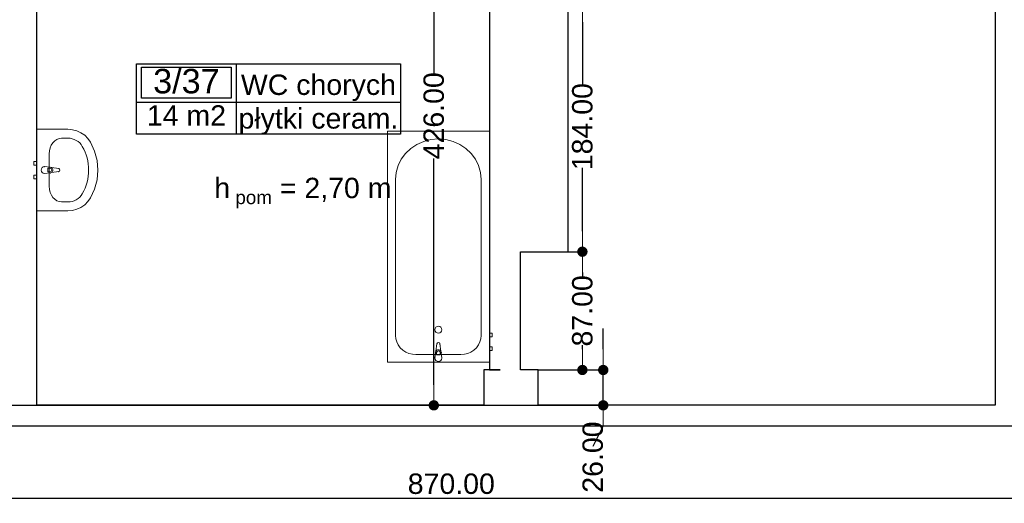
# Model space of a CAD drawing. Header units: millimetres. Extents: x -175445 to -20415, y -559200 to 231527.
# Tile 178 of 256: x -120636 to -113392, y -105187 to -101630. Entities that reach past the tile are written whole.
import ezdxf
from ezdxf.enums import TextEntityAlignment as Align

# ---------------------------------------------------------------- set-up
doc = ezdxf.new("R2010")
doc.units = ezdxf.units.MM
doc.header["$MEASUREMENT"] = 0
for name, color, linetype in [('Obiekt', 7, 'Continuous'), ('Strefa', 7, 'Continuous'), ('Słup', 7, 'Continuous'), ('Tekst', 7, 'Continuous'), ('Wymiary', 63, 'Continuous'), ('Ściana', 7, 'Continuous')]:
    doc.layers.add(name, color=color, linetype=linetype)
doc.styles.add('Arial', font='txt')
doc.styles.add('Times new roman', font='txt')
doc.dimstyles.new('GENERATED_STYLE__1', dxfattribs={"dimtxt": 150, "dimasz": 152, "dimexe": 0.18, "dimexo": 0, "dimgap": 0.09, "dimtad": 1, "dimtih": 1, "dimtoh": 1, "dimlfac": 0.1, "dimzin": 0, "dimdsep": 46, "dimtxsty": 'Arial', "dimblk": 'ARROWHEAD_11', "dimblk1": 'ARROWHEAD_11', "dimblk2": 'ARROWHEAD_11', "dimcen": 0.09, "dimclrd": 114, "dimclre": 114, "dimclrt": 114, "dimazin": 0, "dimtfac": 1, "dimtdec": 4, "dimtmove": 0, "dimatfit": 3, "dimfxl": 1, "dimtolj": 1, "dimtzin": 0, "dimarcsym": 0})
doc.dimstyles.new('GENERATED_STYLE__3', dxfattribs={"dimtxt": 150, "dimasz": 152, "dimexe": 0.18, "dimexo": 0, "dimgap": 0.09, "dimtad": 1, "dimlfac": 0.1, "dimzin": 0, "dimdsep": 46, "dimtxsty": 'Arial', "dimblk": 'ARROWHEAD_11', "dimblk1": 'ARROWHEAD_11', "dimblk2": 'ARROWHEAD_11', "dimcen": 0.09, "dimclrd": 114, "dimclre": 114, "dimclrt": 114, "dimazin": 0, "dimtfac": 1, "dimtdec": 4, "dimtmove": 2, "dimatfit": 3, "dimfxl": 1, "dimtolj": 1, "dimtzin": 0, "dimarcsym": 0})

# ---------------------------------------------------------------- blocks, each defined once
blk = doc.blocks.new('WC chorych_3_37_39', base_point=(-113349.4, 26679.2))
at = {"layer": 'Strefa'}
for p, q in [((-114083.4, 26962), (-112141.2, 26962)), ((-114083.4, 26443.4), (-114083.4, 26962)), ((-113349.4, 26962), (-113349.4, 26443.4)), ((-112141.2, 26962), (-112141.2, 26443.4)), ((-114046.7, 26936.1), (-113386.1, 26936.1)), ((-114046.7, 26709.8), (-114046.7, 26936.1)), ((-113386.1, 26936.1), (-113386.1, 26709.8)), ((-114083.4, 26679.2), (-112141.2, 26679.2)), ((-113386.1, 26709.8), (-114046.7, 26709.8)), ((-112141.2, 26443.4), (-114083.4, 26443.4))]:
    blk.add_line(p, q, dxfattribs=at)
at = {"layer": 'Strefa', "style": 'Arial'}
for tag, height, p in [('ROOM_NUMBER', 180, (-113716.4, 26834.1)), ('ROOM_NAME', 150, (-112745.3, 26807.6)), ('ROOM_CALC_AREA', 150, (-113716.4, 26581.7)), ('floor_f', 150, (-112745.3, 26560.1))]:
    blk.add_attdef(tag, text='', height=height, dxfattribs=at).set_placement(p, align=Align.MIDDLE_CENTER)
blk = doc.blocks.new('ARROWHEAD_11')
at = {"color": 0, "linetype": 'Continuous', "lineweight": 0}
blk.add_line((0, 0), (-1, 0), dxfattribs=at)
at = {"color": 0, "linetype": 'Continuous', "lineweight": 0, "const_width": 0.25, "flags": 128}
blk.add_lwpolyline([(-0.125, 0, 1), (0.125, 0, 1)], format="xyb", close=True, dxfattribs=at)
blk = doc.blocks.new('*D3707')
at = {"layer": 'Defpoints', "color": 0}
for p in [(-118805.7, -100206.6), (-117589.3, -100206.6), (-120910.7, -104466.6)]:
    blk.add_point(p, dxfattribs=at)
at = {"layer": 'Wymiary', "color": 114, "lineweight": -2}
for p, q in [((-118805.7, -100206.6), (-117589.1, -100206.6)), ((-117589.3, -100358.6), (-117589.3, -102022.4)), ((-117589.3, -104314.6), (-117589.3, -102650.8)), ((-120910.7, -104466.6), (-117589.1, -104466.6))]:
    blk.add_line(p, q, dxfattribs=at)
at = {"layer": 'Wymiary', "color": 114, "lineweight": -2, "xscale": 152, "yscale": 152, "zscale": 152}
for p, rotation in [((-117589.3, -100206.6), 90), ((-117589.3, -104466.6), 270)]:
    blk.add_blockref('ARROWHEAD_11', p, dxfattribs=dict(at, rotation=rotation))
at = {"layer": 'Wymiary', "color": 114, "lineweight": 13, "insert": (-117589.3, -102336.6), "char_height": 150, "attachment_point": 5, "rotation": 90, "style": 'Arial'}
blk.add_mtext('\\A1;426.00', dxfattribs=at)
blk = doc.blocks.new('*D3710')
at = {"layer": 'Defpoints', "color": 0}
for p in [(-116820.7, -104206.6), (-116342.9, -104206.6), (-120910.7, -104466.6)]:
    blk.add_point(p, dxfattribs=at)
at = {"layer": 'Wymiary', "color": 114, "lineweight": -2}
for p, q in [((-116342.9, -104054.6), (-116342.9, -103902.6)), ((-116820.7, -104206.6), (-116342.7, -104206.6)), ((-116342.9, -104466.6), (-116342.9, -104206.6)), ((-120910.7, -104466.6), (-116342.7, -104466.6)), ((-116342.9, -104618.6), (-116419.6, -104770.6))]:
    blk.add_line(p, q, dxfattribs=at)
at = {"layer": 'Wymiary', "color": 114, "lineweight": -2, "xscale": 152, "yscale": 152, "zscale": 152}
for p, rotation in [((-116342.9, -104206.6), 270), ((-116342.9, -104466.6), 90)]:
    blk.add_blockref('ARROWHEAD_11', p, dxfattribs=dict(at, rotation=rotation))
at = {"layer": 'Wymiary', "color": 114, "lineweight": 13, "insert": (-116419.6, -104847.3), "char_height": 150, "attachment_point": 5, "rotation": 90, "style": 'Arial'}
blk.add_mtext('\\A1;26.00', dxfattribs=at)
blk = doc.blocks.new('*D3711')
at = {"layer": 'Defpoints', "color": 0}
for p in [(-116600.7, -103336.6), (-116496.3, -103336.6), (-116820.7, -104206.6)]:
    blk.add_point(p, dxfattribs=at)
at = {"layer": 'Wymiary', "color": 114, "lineweight": -2}
for p, q in [((-116600.7, -103336.6), (-116496.1, -103336.6)), ((-116496.3, -103488.6), (-116496.3, -103518.6)), ((-116496.3, -104054.6), (-116496.3, -104024.6)), ((-116820.7, -104206.6), (-116496.1, -104206.6))]:
    blk.add_line(p, q, dxfattribs=at)
at = {"layer": 'Wymiary', "color": 114, "lineweight": -2, "xscale": 152, "yscale": 152, "zscale": 152}
for p, rotation in [((-116496.3, -103336.6), 90), ((-116496.3, -104206.6), 270)]:
    blk.add_blockref('ARROWHEAD_11', p, dxfattribs=dict(at, rotation=rotation))
at = {"layer": 'Wymiary', "color": 114, "lineweight": 13, "insert": (-116496.3, -103771.6), "char_height": 150, "attachment_point": 5, "rotation": 90, "style": 'Arial'}
blk.add_mtext('\\A1;87.00', dxfattribs=at)
blk = doc.blocks.new('*D3712')
at = {"layer": 'Defpoints', "color": 0}
for p in [(-116600.7, -101496.6), (-116496.3, -101496.6), (-116600.7, -103336.6)]:
    blk.add_point(p, dxfattribs=at)
at = {"layer": 'Wymiary', "color": 114, "lineweight": -2}
for p, q in [((-116600.7, -101496.6), (-116496.1, -101496.6)), ((-116496.3, -101648.6), (-116496.3, -102112.5)), ((-116496.3, -103184.6), (-116496.3, -102720.7)), ((-116600.7, -103336.6), (-116496.1, -103336.6))]:
    blk.add_line(p, q, dxfattribs=at)
at = {"layer": 'Wymiary', "color": 114, "lineweight": -2, "xscale": 152, "yscale": 152, "zscale": 152}
for p, rotation in [((-116496.3, -101496.6), 90), ((-116496.3, -103336.6), 270)]:
    blk.add_blockref('ARROWHEAD_11', p, dxfattribs=dict(at, rotation=rotation))
at = {"layer": 'Wymiary', "color": 114, "lineweight": 13, "insert": (-116496.3, -102416.6), "char_height": 150, "attachment_point": 5, "rotation": 90, "style": 'Arial'}
blk.add_mtext('\\A1;184.00', dxfattribs=at)
blk = doc.blocks.new('*D3751')
at = {"layer": 'Defpoints', "color": 0}
for p in [(-121810.7, -104616.6), (-113110.7, -104616.6), (-113110.7, -105149.3)]:
    blk.add_point(p, dxfattribs=at)
at = {"layer": 'Wymiary', "color": 114, "lineweight": -2}
for p, q in [((-121810.7, -104616.6), (-121810.7, -105149.5)), ((-113110.7, -104616.6), (-113110.7, -105149.5)), ((-121658.7, -105149.3), (-113262.7, -105149.3))]:
    blk.add_line(p, q, dxfattribs=at)
at = {"layer": 'Wymiary', "color": 114, "lineweight": -2, "xscale": 152, "yscale": 152, "zscale": 152, "rotation": 180}
blk.add_blockref('ARROWHEAD_11', (-121810.7, -105149.3), dxfattribs=at)
at = {"layer": 'Wymiary', "color": 114, "lineweight": -2, "xscale": 152, "yscale": 152, "zscale": 152}
blk.add_blockref('ARROWHEAD_11', (-113110.7, -105149.3), dxfattribs=at)
at = {"layer": 'Wymiary', "color": 114, "lineweight": 13, "insert": (-117460.7, -105044.3), "char_height": 150, "attachment_point": 5, "style": 'Arial'}
blk.add_mtext('\\A1;870.00', dxfattribs=at)

msp = doc.modelspace()

# ---------------------------------------------------------------- linework, layer by layer
at = {"layer": 'Obiekt', "color": 8, "lineweight": 5}
for p, q in [((-120510.722, -103035.936), (-120510.722, -102435.936)), ((-120510.722, -102435.936), (-120281.631, -102435.936)), ((-120281.631, -102435.936), (-120247.909, -102438.831)), ((-120247.909, -102438.831), (-120215.265, -102447.423)), ((-120215.265, -102447.423), (-120184.742, -102461.438)), ((-120184.742, -102461.438), (-120157.315, -102480.427)), ((-120157.315, -102480.427), (-120133.862, -102503.784)), ((-117930.722, -102450.208), (-117180.722, -102450.208)), ((-117930.722, -104150.208), (-117930.722, -102450.208)), ((-117180.722, -102450.208), (-117180.722, -104150.208)), ((-120327.449, -102501.153), (-120281.631, -102501.153)), ((-120133.862, -102503.784), (-120115.131, -102530.762)), ((-120115.131, -102530.762), (-120085.19, -102595.954)), ((-117758.2, -102576.476), (-117713.222, -102546.732)), ((-117713.222, -102546.732), (-117663.458, -102524.816)), ((-117663.458, -102524.816), (-117610.421, -102511.394)), ((-117610.421, -102511.394), (-117555.722, -102506.875)), ((-117555.722, -102506.875), (-117501.023, -102511.394)), ((-117501.023, -102511.394), (-117447.986, -102524.816)), ((-117447.986, -102524.816), (-117398.222, -102546.732)), ((-117398.222, -102546.732), (-117353.244, -102576.476)), ((-120418.404, -102854.762), (-120418.404, -102617.11)), ((-120085.19, -102595.954), (-120066.891, -102664.975)), ((-117828.52, -102655.625), (-117797.026, -102613.145)), ((-117797.026, -102613.145), (-117758.2, -102576.476)), ((-117353.244, -102576.476), (-117314.418, -102613.145)), ((-117314.418, -102613.145), (-117282.924, -102655.625)), ((-120530.722, -102672.436), (-120510.722, -102672.436)), ((-120530.722, -102699.436), (-120530.722, -102672.436)), ((-120510.722, -102699.436), (-120530.722, -102699.436)), ((-120510.722, -102672.436), (-120510.722, -102699.436)), ((-120066.891, -102664.975), (-120060.735, -102735.936)), ((-117865.936, -102752.714), (-117851.725, -102702.624)), ((-117851.725, -102702.624), (-117828.52, -102655.625)), ((-117282.924, -102655.625), (-117259.719, -102702.624)), ((-117259.719, -102702.624), (-117245.508, -102752.714)), ((-120530.722, -102772.436), (-120510.722, -102772.436)), ((-120530.722, -102799.436), (-120530.722, -102772.436)), ((-120510.722, -102772.436), (-120510.722, -102799.436)), ((-120453.404, -102710.936), (-120411.451, -102714.936)), ((-120411.451, -102756.936), (-120453.404, -102760.936)), ((-120413.623, -102722.336), (-120428.493, -102722.336)), ((-120428.493, -102722.336), (-120428.493, -102749.536)), ((-120428.493, -102749.536), (-120413.623, -102749.536)), ((-120401.938, -102718.206), (-120349.004, -102724.836)), ((-120349.004, -102747.036), (-120401.938, -102753.666)), ((-120060.735, -102735.936), (-120066.891, -102806.898)), ((-117870.722, -102804.375), (-117865.936, -102752.714)), ((-117245.508, -102752.714), (-117240.722, -102804.375)), ((-120510.722, -102799.436), (-120530.722, -102799.436)), ((-120066.891, -102806.898), (-120085.19, -102875.918)), ((-117870.722, -103951.875), (-117870.722, -102804.375)), ((-117240.722, -102804.375), (-117240.722, -103951.875)), ((-120085.19, -102875.918), (-120115.131, -102941.11)), ((-120327.449, -102970.719), (-120281.631, -102970.719)), ((-120157.315, -102991.445), (-120184.742, -103010.435)), ((-120133.862, -102968.088), (-120157.315, -102991.445)), ((-120115.131, -102941.11), (-120133.862, -102968.088)), ((-120281.631, -103035.936), (-120510.722, -103035.936)), ((-120247.909, -103033.041), (-120281.631, -103035.936)), ((-120215.265, -103024.449), (-120247.909, -103033.041)), ((-120184.742, -103010.435), (-120215.265, -103024.449)), ((-117180.722, -103936.708), (-117160.722, -103936.708)), ((-117180.722, -103963.708), (-117180.722, -103936.708)), ((-117160.722, -103936.708), (-117160.722, -103963.708)), ((-117868.443, -103976.475), (-117870.722, -103951.875)), ((-117861.676, -104000.328), (-117868.443, -103976.475)), ((-117850.626, -104022.708), (-117861.676, -104000.328)), ((-117249.768, -104000.328), (-117260.818, -104022.708)), ((-117243.001, -103976.475), (-117249.768, -104000.328)), ((-117240.722, -103951.875), (-117243.001, -103976.475)), ((-117160.722, -103963.708), (-117180.722, -103963.708)), ((-117835.629, -104042.936), (-117850.626, -104022.708)), ((-117817.14, -104060.398), (-117835.629, -104042.936)), ((-117795.722, -104074.562), (-117817.14, -104060.398)), ((-117772.025, -104084.998), (-117795.722, -104074.562)), ((-117746.769, -104091.389), (-117772.025, -104084.998)), ((-117580.722, -104118.896), (-117576.722, -104076.943)), ((-117573.452, -104067.429), (-117566.822, -104014.496)), ((-117569.322, -104079.114), (-117569.322, -104093.985)), ((-117544.622, -104014.496), (-117537.992, -104067.429)), ((-117542.122, -104093.985), (-117542.122, -104079.114)), ((-117534.722, -104076.943), (-117530.722, -104118.896)), ((-117339.419, -104084.998), (-117364.675, -104091.389)), ((-117315.722, -104074.562), (-117339.419, -104084.998)), ((-117294.304, -104060.398), (-117315.722, -104074.562)), ((-117275.815, -104042.936), (-117294.304, -104060.398)), ((-117260.818, -104022.708), (-117275.815, -104042.936)), ((-117180.722, -104036.708), (-117160.722, -104036.708)), ((-117180.722, -104063.708), (-117180.722, -104036.708)), ((-117160.722, -104063.708), (-117180.722, -104063.708)), ((-117160.722, -104036.708), (-117160.722, -104063.708)), ((-117180.722, -104150.208), (-117930.722, -104150.208)), ((-117720.722, -104093.541), (-117746.769, -104091.389)), ((-117390.722, -104093.541), (-117720.722, -104093.541)), ((-117569.322, -104093.985), (-117542.122, -104093.985)), ((-117364.675, -104091.389), (-117390.722, -104093.541))]:
    msp.add_line(p, q, dxfattribs=at)
msp.add_circle((-117555.722, -103910.208), 25, dxfattribs=at)
for centre, radius, start, end in [((-120453.404, -102735.936), 25, 90, 270), ((-120413.623, -102735.936), 13.6, 270, 90), ((-120413.351, -102735.936), 21.086, 57.2289746, 84.8303928), ((-120413.351, -102735.936), 21.086, 275.1696072, 302.7710254), ((-120413.351, -102735.936), 21.086, 302.7710254, 57.2289746), ((-120350.394, -102735.936), 11.187, 277.1389248, 82.8610752), ((-117555.722, -104015.886), 11.187, 7.1389248, 172.8610752), ((-117555.722, -104078.843), 21.086, 147.2289746, 174.8303928), ((-117555.722, -104078.843), 21.086, 32.7710254, 147.2289746), ((-117555.722, -104079.114), 13.6, 0, 180), ((-117555.722, -104078.843), 21.086, 5.1696072, 32.7710254), ((-117555.722, -104118.896), 25, 180, 0)]:
    msp.add_arc(centre, radius, start, end, dxfattribs=at)
for centre, major_axis, ratio, start_param, end_param in [((-120327.449, -102617.24), (0, 116.066), 0.78364566, 0, 1.57079633), ((-120281.631, -102617.084), (121.2, 0), 0.95652174, 0.49697483, 1.57079633), ((-120510.722, -102735.936), (381.818, 0), 0.95652174, 5.78621047, 6.78016015), ((-120327.449, -102854.632), (0, 116.066), 0.78364566, 1.57079633, 3.14159265), ((-120281.631, -102854.788), (121.2, 0), 0.95652174, 4.71238898, 5.78621048)]:
    msp.add_ellipse(centre, major_axis=major_axis, ratio=ratio, start_param=start_param, end_param=end_param, dxfattribs=at)
for p in [(-120453.404, -102710.936), (-120411.451, -102756.936), (-120401.938, -102718.206), (-120349.004, -102747.036), (-117573.452, -104067.429), (-117544.622, -104014.496), (-117534.722, -104076.943), (-117580.722, -104118.896)]:
    msp.add_point(p, dxfattribs=at)
at = {"layer": 'Słup'}
for p, q in [((-117180.722, -101216.604), (-117180.722, -104206.605)), ((-116600.722, -103336.604), (-116600.722, -101496.604)), ((-116950.722, -103336.604), (-116600.722, -103336.604)), ((-117100.722, -104206.604), (-117220.722, -104206.604)), ((-117220.722, -104206.604), (-117220.722, -104466.604)), ((-117180.722, -104206.605), (-117100.722, -104206.605)), ((-116820.722, -104206.604), (-116950.722, -104206.604)), ((-116820.722, -104466.604), (-116820.722, -104206.604))]:
    msp.add_line(p, q, dxfattribs=at)
at = {"layer": 'Ściana', "flags": 128}
for points in [[(-113460.722, -99636.604), (-113460.722, -104466.604)], [(-120510.722, -104466.604), (-120510.722, -100206.604)], [(-116950.722, -104206.604), (-116950.722, -103336.604)], [(-117220.722, -104466.604), (-120510.722, -104466.604)], [(-113460.722, -104466.604), (-116820.722, -104466.604)], [(-121810.722, -104616.604), (-113110.722, -104616.604)]]:
    msp.add_lwpolyline(points, dxfattribs=at)

# ---------------------------------------------------------------- block references
at = {"layer": 'Strefa'}
ref = msp.add_blockref('WC chorych_3_37_39', (-119042.13, -102236.729), dxfattribs=at)
ref.add_attrib('ROOM_NAME', 'WC chorych', dxfattribs={"color": 7, "height": 150, "style": 'Arial'}).set_placement((-118438.047, -102108.329), align=Align.MIDDLE_CENTER)
ref.add_attrib('ROOM_NUMBER', '3/37', dxfattribs={"color": 7, "height": 180, "style": 'Arial'}).set_placement((-119409.15, -102081.782), align=Align.MIDDLE_CENTER)
ref.add_attrib('ROOM_CALC_AREA', '14 m2', dxfattribs={"color": 7, "height": 150, "style": 'Arial'}).set_placement((-119409.15, -102334.229), align=Align.MIDDLE_CENTER)
ref.add_attrib('floor_f', 'płytki ceram.', dxfattribs={"color": 7, "height": 150, "style": 'Arial'}).set_placement((-118438.047, -102355.829), align=Align.MIDDLE_CENTER)

# ---------------------------------------------------------------- texts
at = {"layer": 'Tekst', "insert": (-118552.354, -102748.801), "char_height": 150, "attachment_point": 2, "style": 'Times new roman'}
msp.add_mtext('\\A1;{\\fArial|b0|i0|c0|p38;h\\fArial|b0|i0|c0|p38;\\A1{\\H.66x;\\S ^  pom;}\\fArial|b0|i0|c0|p38; = 2,70 m}', dxfattribs=at)

# ---------------------------------------------------------------- dimensions: what is measured, and where the dimension line sits
at = {"layer": 'Wymiary', "color": 114, "lineweight": 13}
for base, p1, p2, picture, middle in [((-117589.324, -100206.604), (-120910.722, -104466.604), (-118805.722, -100206.604), '*D3707', (-117589.324, -102336.604)), ((-116496.278, -101496.604), (-116600.722, -103336.604), (-116600.722, -101496.604), '*D3712', (-116496.278, -102416.604)), ((-116496.278, -103336.604), (-116820.722, -104206.604), (-116600.722, -103336.604), '*D3711', (-116496.278, -103771.604)), ((-116342.926, -104206.604), (-120910.722, -104466.604), (-116820.722, -104206.604), '*D3710', (-116419.602, -104847.28))]:
    dim = msp.add_linear_dim(base=base, p1=p1, p2=p2, angle=90, dimstyle='GENERATED_STYLE__1', dxfattribs=at)
    dim.commit()
    dim.dimension.update_dxf_attribs({"geometry": picture, "text_midpoint": middle, "dimtype": 160, "text_rotation": 90})
dim = msp.add_linear_dim(base=(-113110.722, -105149.323), p1=(-121810.722, -104616.604), p2=(-113110.722, -104616.604), dimstyle='GENERATED_STYLE__3', dxfattribs=at)
dim.commit()
dim.dimension.update_dxf_attribs({"geometry": '*D3751', "text_midpoint": (-117460.722, -105044.323), "dimtype": 160})

doc.saveas('drawing.dxf')
